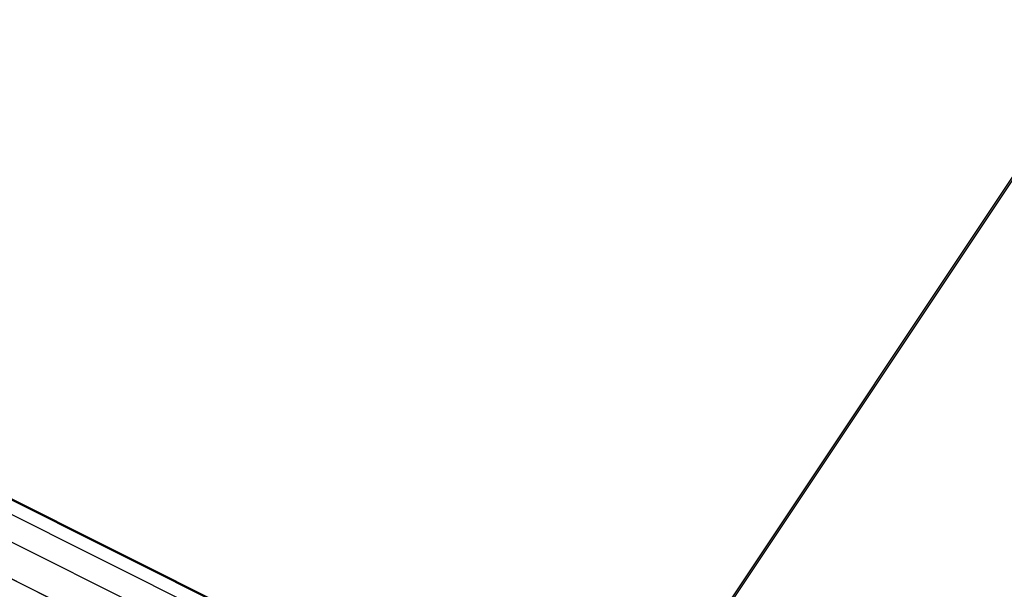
# Model space of a CAD drawing. Header units: inches. Extents: x 22 to 818, y 23 to 565.
# Tile 30 of 32: x 694 to 748, y 426 to 457. Entities that reach past the tile are written whole.
import ezdxf

# ---------------------------------------------------------------- set-up
doc = ezdxf.new("R2010")
doc.units = ezdxf.units.IN

msp = doc.modelspace()

# ---------------------------------------------------------------- linework, layer by layer
at = {"color": 250, "linetype": 'Continuous'}
for p, q in [((727.113, 416.214), (779.313, 494.514)), ((778.539, 493.551), (727.539, 417.051)), ((737.404, 408.269), (650.628, 451.657)), ((644.499, 451.221), (740.2, 403.371)), ((740.2, 403.371), (644.499, 451.221)), ((736.904, 407.019), (650.128, 450.407)), ((654.752, 450.395), (724.381, 415.58)), ((723.441, 416.1), (655.891, 449.875))]:
    msp.add_line(p, q, dxfattribs=at)

doc.saveas('drawing.dxf')
